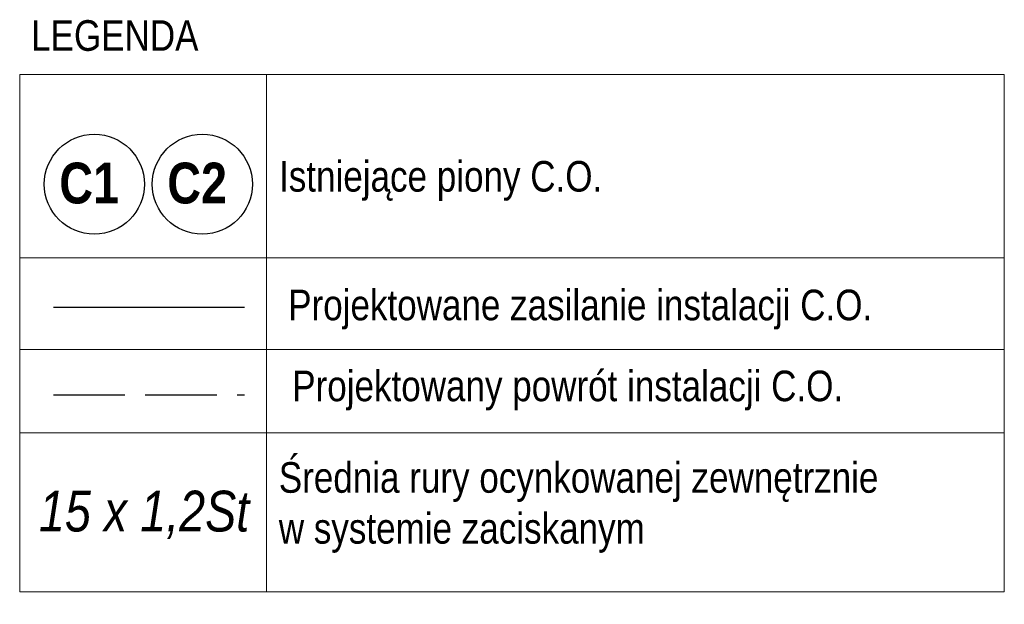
# Model space of a CAD drawing. Header units: millimetres. Extents: x 172139 to 266886, y 89525 to 138225.
# Tile 34 of 72: x 222324 to 224739, y 103882 to 105316. Entities that reach past the tile are written whole.
import ezdxf

# ---------------------------------------------------------------- set-up
doc = ezdxf.new("R2010")
doc.units = ezdxf.units.MM
doc.header["$MEASUREMENT"] = 0
doc.linetypes.add('Krawędzie ukryte', pattern=[225, 175, -50])
for name, color, linetype, lineweight in [('CO TRASA MODERNIZACJA.O.-TRASA_MODERNIZACJA_Nr_pióra__1', 7, 'Continuous', 13), ('CO TRASA MODERNIZACJA.O.-TRASA_MODERNIZACJA_Nr_pióra__21', 7, 'Continuous', 25), ('CO TRASA MODERNIZACJA.O.-TRASA_MODERNIZACJA_Nr_pióra__26', 5, 'Continuous', 25)]:
    doc.layers.add(name, color=color, linetype=linetype, lineweight=lineweight)
doc.layers.add('CO TRASA MODERNIZACJA.O.-TRASA_MODERNIZACJA_Nr_pióra__28', color=7, linetype='Continuous', lineweight=25, true_color=0xa80f02)
doc.styles.add('GENERATED_STYLE_1', font='txt')
doc.styles.add('GENERATED_STYLE_2', font='txt')
doc.styles.add('GENERATED_STYLE_3', font='txt')

msp = doc.modelspace()

# ---------------------------------------------------------------- linework, layer by layer
at = {"layer": 'CO TRASA MODERNIZACJA.O.-TRASA_MODERNIZACJA_Nr_pióra__1', "linetype": 'Continuous'}
for p, q in [((222323.8, 105181.4), (224738.9, 105181.4)), ((222323.8, 105181.4), (222323.8, 103913.1)), ((222928.8, 105181.4), (222928.8, 103913.1)), ((224738.9, 105181.4), (224738.9, 103913.1)), ((222323.8, 104732.2), (224738.9, 104732.2)), ((222323.8, 104507), (224738.9, 104507)), ((222323.8, 104302.7), (224738.9, 104302.7)), ((222323.8, 103913.1), (224738.9, 103913.1))]:
    msp.add_line(p, q, dxfattribs=at)
at = {"layer": 'CO TRASA MODERNIZACJA.O.-TRASA_MODERNIZACJA_Nr_pióra__21', "linetype": 'Continuous'}
for centre in [(222506.9, 104912.6), (222771.8, 104912.6)]:
    msp.add_circle(centre, 122.7, dxfattribs=at)
at = {"layer": 'CO TRASA MODERNIZACJA.O.-TRASA_MODERNIZACJA_Nr_pióra__26', "linetype": 'Krawędzie ukryte'}
msp.add_line((222407, 104396), (222875.6, 104396), dxfattribs=at)
at = {"layer": 'CO TRASA MODERNIZACJA.O.-TRASA_MODERNIZACJA_Nr_pióra__28', "linetype": 'Continuous'}
msp.add_line((222407, 104611.4), (222875.6, 104611.4), dxfattribs=at)

# ---------------------------------------------------------------- texts
at = {"layer": 'CO TRASA MODERNIZACJA.O.-TRASA_MODERNIZACJA_Nr_pióra__1', "linetype": 'Continuous'}
for s, insert, char_height, attachment_point, style in [('\\A1;{\\fArial Narrow|b0|i0|c238|p34;LEGENDA}', (222351.9, 105314.7), 75, 1, 'GENERATED_STYLE_1'), ('\\A1;{\\fArial Narrow|b0|i0|c238|p34;Istniejące piony C.O.}', (222960, 104969.4), 75, 1, 'GENERATED_STYLE_1'), ('\\A1;{\\fArial Narrow|b1|i0|c238|p34;C1}', (222494.2, 104965.4), 100, 2, 'GENERATED_STYLE_2'), ('\\A1;{\\fArial Narrow|b1|i0|c238|p34;C2}', (222759.1, 104965.4), 100, 2, 'GENERATED_STYLE_2'), ('\\A1;{\\fArial Narrow|b0|i0|c238|p34;Projektowane zasilanie instalacji C.O.}', (223698.7, 104653.9), 75, 2, 'GENERATED_STYLE_1'), ('\\A1;{\\fArial Narrow|b0|i0|c238|p34;Projektowany powrót instalacji C.O.}', (223668, 104455.4), 75, 2, 'GENERATED_STYLE_1'), ('\\A1;{\\fArial Narrow|b0|i1|c238|p34;15 x 1,2St}', (222371, 104160.9), 100, 1, 'GENERATED_STYLE_3')]:
    msp.add_mtext(s, dxfattribs=dict(at, insert=insert, char_height=char_height, attachment_point=attachment_point, style=style))
at = {"layer": 'CO TRASA MODERNIZACJA.O.-TRASA_MODERNIZACJA_Nr_pióra__1', "linetype": 'Continuous', "insert": (222959.4, 104230.9), "char_height": 75, "width": 1746.603, "attachment_point": 1, "line_spacing_factor": 0.998192, "style": 'GENERATED_STYLE_1'}
msp.add_mtext('\\A1;{\\fArial Narrow|b0|i0|c238|p34;Średnia rury ocynkowanej zewnętrznie\\P\\fArial Narrow|b0|i0|c238|p34;w systemie zaciskanym}', dxfattribs=at)

doc.saveas('drawing.dxf')
